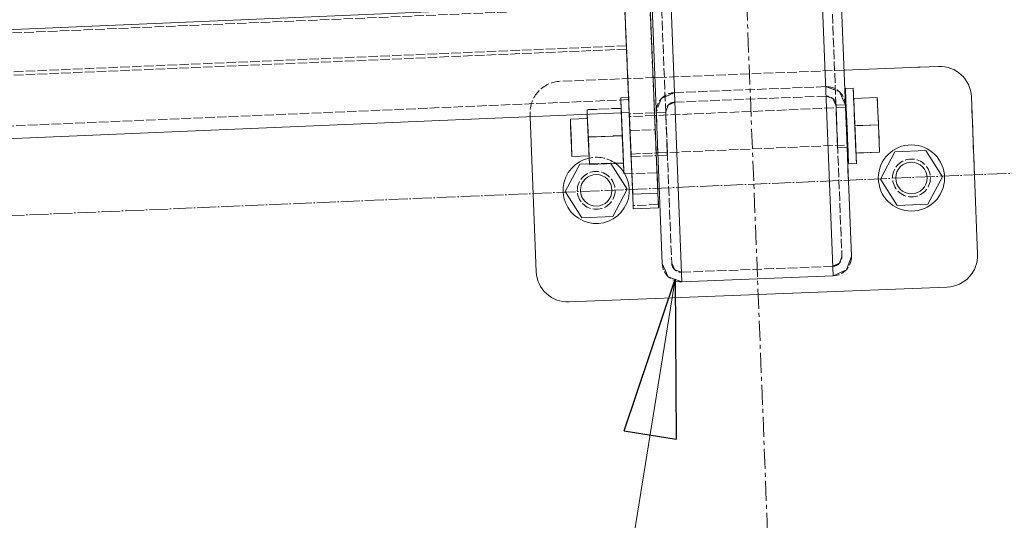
# Model space of a CAD drawing. Header units: millimetres. Extents: x -15129 to 9171, y -18789 to 5877.
# Tile 256 of 256: x -2695 to -2383, y -2867 to -2708. Entities that reach past the tile are written whole.
import ezdxf

# ---------------------------------------------------------------- set-up
doc = ezdxf.new("R2010")
doc.units = ezdxf.units.MM
for name, pattern in [('ACAD_ISO02W100', [15, 12, -3]), ('ACAD_ISO04W100', [30, 24, -3, 0, -3]), ('CENTER', [50.8, 31.75, -6.35, 6.35, -6.35])]:
    doc.linetypes.add(name, pattern=pattern)
for name, color, linetype in [('AS_Belki', 145, 'Continuous'), ('AS_Blachy', 30, 'Continuous'), ('AS_Kotwy', 9, 'Continuous'), ('AS_Siatki', 72, 'Continuous'), ('AS_Sruby', 9, 'Continuous')]:
    doc.layers.add(name, color=color, linetype=linetype)

msp = doc.modelspace()

# ---------------------------------------------------------------- linework, layer by layer
at = {"color": 5, "linetype": 'CENTER', "lineweight": 13, "ltscale": 0.2}
msp.add_line((-2560.08, -275.47, -8591.48), (-2431.01, -3549.52, 51965.58), dxfattribs=at)
at = {"color": 7, "lineweight": 13}
msp.add_line((-2487.09, -2790.16), (-2548.45, -3171.66), dxfattribs=at)
at = {"color": 0, "linetype": 'ByBlock', "lineweight": -2}
for p, q in [((-2503.26, -2838.2), (-2487.09, -2790.16)), ((-2487.09, -2790.16), (-2486.8, -2840.85)), ((-2503.26, -2838.2), (-2486.8, -2840.85))]:
    msp.add_line(p, q, dxfattribs=at)
at = {"layer": 'AS_Belki', "color": 145, "linetype": 'Continuous', "lineweight": 13, "ltscale": 0.25}
for p, q in [((-2436.97, -2789.06), (-2517.79, -739.03)), ((-2511.8, -738.79), (-2431.21, -2782.83)), ((-2571.75, -741.16), (-2491.17, -2785.19)), ((-2484.93, -2790.95), (-2565.75, -740.92)), ((-2503.08, -2702.79), (-4540.58, -2789.18)), ((-2501.62, -2737.33), (-2502.35, -2720.06)), ((-4539.12, -2823.72), (-2501.62, -2737.33)), ((-2493.05, -2737.42), (-2493.02, -2738.24)), ((-2492.55, -2750.12), (-2492.54, -2750.22)), ((-2492.54, -2750.22), (-2492.52, -2750.94)), ((-2432.8, -2787.14), (-2431.21, -2782.83)), ((-2491.17, -2785.19), (-2489.24, -2789.36)), ((-2489.24, -2789.36), (-2484.93, -2790.95)), ((-2489.24, -2789.37), (-2484.93, -2790.95)), ((-2484.93, -2790.95), (-2436.97, -2789.06)), ((-2436.97, -2789.06), (-2432.8, -2787.14))]:
    msp.add_line(p, q, dxfattribs=at)
at = {"layer": 'AS_Belki', "color": 84, "linetype": 'ACAD_ISO02W100', "lineweight": 13, "ltscale": 0.25}
for p, q in [((-2514.79, -738.91), (-2434.21, -2782.95)), ((-2568.75, -741.04), (-2488.17, -2785.08)), ((-2502.48, -2717.22), (-2503.94, -2682.68)), ((-2502.53, -2716.14), (-2503.74, -2687.44)), ((-2503.03, -2703.87), (-4540.53, -2790.26)), ((-4540.01, -2802.53), (-2502.53, -2716.14)), ((-4539.98, -2803.61), (-2502.48, -2717.22)), ((-2501.62, -2737.33), (-2502.53, -2716.14)), ((-2487.3, -2731), (-2439.33, -2729.11)), ((-2436.29, -2730.23), (-2439.33, -2729.11)), ((-2439.33, -2729.11), (-2435.03, -2730.7)), ((-2433.1, -2734.87), (-2435.03, -2730.7)), ((-2435.03, -2730.7), (-2433.1, -2734.87)), ((-4539.29, -2819.62), (-2501.79, -2733.23)), ((-2491.47, -2732.92), (-2493.06, -2737.23)), ((-2491.47, -2732.92), (-2487.3, -2731)), ((-2490.25, -2732.36), (-2491.47, -2732.92)), ((-2487.3, -2731), (-2490.25, -2732.36)), ((-2487.18, -2734), (-2439.22, -2732.11)), ((-2439.22, -2732.11), (-2437.06, -2732.9)), ((-2439.22, -2732.11), (-2437.06, -2732.9)), ((-2437.06, -2732.9), (-2436.1, -2734.99)), ((-2490.06, -2737.11), (-2489.26, -2734.96)), ((-2490.06, -2737.11), (-2489.26, -2734.96)), ((-2489.26, -2734.96), (-2487.18, -2734)), ((-2489.26, -2734.96), (-2487.18, -2734)), ((-2433.1, -2734.87), (-2436.1, -2735)), ((-2436.07, -2735.82), (-2436.1, -2734.99)), ((-2436.07, -2735.72), (-2436.1, -2735)), ((-2436.1, -2735), (-2436.07, -2735.82)), ((-2435.9, -2739.98), (-2436.07, -2735.72)), ((-2436.07, -2735.82), (-2436.02, -2737.12)), ((-2435.97, -2738.24), (-2436.07, -2735.82)), ((-2433.07, -2735.7), (-2433.1, -2734.87)), ((-2433.07, -2735.7), (-2433.1, -2734.87)), ((-2433.07, -2735.59), (-2433.1, -2734.87)), ((-2433.07, -2735.59), (-2432.91, -2739.85)), ((-2432.97, -2738.12), (-2433.07, -2735.7)), ((-2493.06, -2737.23), (-2493.05, -2737.42)), ((-2490.05, -2737.29), (-2493.05, -2737.42)), ((-2493.02, -2738.13), (-2493.05, -2737.42)), ((-2493.02, -2738.13), (-2492.85, -2742.39)), ((-2493.02, -2738.24), (-2492.92, -2740.66)), ((-2490.02, -2738.11), (-2490.06, -2737.11)), ((-2490.02, -2738.11), (-2490.05, -2737.29)), ((-2490.05, -2737.29), (-2490.02, -2738.01)), ((-2490.02, -2738.01), (-2489.86, -2742.27)), ((-2489.92, -2740.53), (-2490.02, -2738.11)), ((-2435.69, -2745.29), (-2435.97, -2738.24)), ((-2489.86, -2742.27), (-2489.65, -2747.57)), ((-2489.55, -2749.99), (-2489.71, -2745.84)), ((-2435.57, -2748.53), (-2435.69, -2745.29)), ((-2435.6, -2747.71), (-2435.67, -2745.81)), ((-2432.7, -2745.16), (-2432.57, -2748.4)), ((-2492.64, -2747.7), (-2492.52, -2750.94)), ((-2489.65, -2747.57), (-2489.52, -2750.82)), ((-2435.59, -2748.05), (-2435.6, -2747.71)), ((-2435.6, -2747.71), (-2435.59, -2747.81)), ((-2435.59, -2747.81), (-2435.57, -2748.53)), ((-2435.59, -2748.05), (-2435.57, -2748.53)), ((-2435.57, -2748.53), (-2432.57, -2748.4)), ((-2432.6, -2747.68), (-2432.6, -2747.58)), ((-2432.57, -2748.4), (-2432.6, -2747.68)), ((-2432.57, -2748.4), (-2432.59, -2747.8)), ((-2432.18, -2758.2), (-2432.57, -2748.4)), ((-2492.55, -2750.12), (-2492.52, -2750.94)), ((-2492.52, -2750.94), (-2489.52, -2750.82)), ((-2489.55, -2750.1), (-2489.55, -2749.99)), ((-2489.52, -2750.82), (-2489.55, -2750.1)), ((-2434.21, -2782.95), (-2435, -2785.1)), ((-2435, -2785.1), (-2434.21, -2782.95)), ((-2487.21, -2787.16), (-2488.17, -2785.08)), ((-2485.05, -2787.96), (-2437.09, -2786.06)), ((-2435, -2785.1), (-2437.09, -2786.06)), ((-2485.05, -2787.96), (-2487.21, -2787.16)), ((-2487.21, -2787.16), (-2485.05, -2787.96))]:
    msp.add_line(p, q, dxfattribs=at)
at = {"layer": 'AS_Belki', "color": 84, "linetype": 'ACAD_ISO02W100', "lineweight": 13, "ltscale": 0.25, "extrusion": (3.32622e-16, 9.01981e-16, -1)}
msp.add_arc((2439.1, -2735.11), 6, 87.7424, 177.7424, dxfattribs=at)
at = {"layer": 'AS_Belki', "color": 84, "linetype": 'ACAD_ISO02W100', "lineweight": 13, "ltscale": 0.25, "extrusion": (-9.01981e-16, 3.32622e-16, -1)}
msp.add_arc((2487.06, -2737), 6, 357.7424, 87.7424, dxfattribs=at)
at = {"layer": 'AS_Belki', "color": 84, "linetype": 'ACAD_ISO02W100', "lineweight": 13, "ltscale": 0.25}
for centre, start, end in [((-2439.1, -2735.11), 2.2576, 92.2576), ((-2487.06, -2737), 92.2576, 182.2576), ((-2437.21, -2783.07), 272.2576, 2.2576), ((-2485.17, -2784.96), 182.2576, 272.2576)]:
    msp.add_arc(centre, 3, start, end, dxfattribs=at)
at = {"layer": 'AS_Belki', "color": 84, "linetype": 'ACAD_ISO02W100', "lineweight": 13, "ltscale": 0.25, "extrusion": (9.01981e-16, -3.32622e-16, -1)}
msp.add_arc((2437.21, -2783.07), 6, 177.7424, 267.7424, dxfattribs=at)
at = {"layer": 'AS_Belki', "color": 84, "linetype": 'ACAD_ISO02W100', "lineweight": 13, "ltscale": 0.25, "extrusion": (-3.32622e-16, -9.01981e-16, -1)}
msp.add_arc((2485.17, -2784.96), 6, 267.7424, 357.7424, dxfattribs=at)
at = {"layer": 'AS_Blachy', "color": 84, "linetype": 'ACAD_ISO02W100', "lineweight": 13, "ltscale": 0.25}
for p, q in [((-2493.4, -2742.78), (-2497.04, -2656.44)), ((-2501.83, -2732.58), (-2502.48, -2717.22)), ((-2433.54, -2723.88), (-2523.47, -2727.42)), ((-2433.54, -2723.88), (-2436.53, -2724)), ((-2403.56, -2722.7), (-2412.41, -2723.04)), ((-2490.49, -2726.12), (-2493.49, -2726.24)), ((-2501.83, -2732.58), (-2501.81, -2733.23)), ((-2501.63, -2737.33), (-2501.81, -2733.23)), ((-2392.17, -2757.83), (-2393.17, -2732.29)), ((-2533.06, -2737.81), (-2533.03, -2738.66)), ((-2533.06, -2737.81), (-2533.03, -2738.66)), ((-2501.63, -2737.33), (-2501.39, -2743.12)), ((-2493.62, -2737.44), (-2501.61, -2737.78)), ((-2501.61, -2737.78), (-2501.58, -2738.5)), ((-2501.61, -2737.78), (-2501.47, -2741.02)), ((-2501.58, -2738.5), (-2501.4, -2742.76)), ((-2493.58, -2738.16), (-2493.62, -2737.44)), ((-2493.6, -2737.9), (-2493.62, -2737.44)), ((-2493.48, -2740.68), (-2493.6, -2737.9)), ((-2493.4, -2742.42), (-2493.58, -2738.16)), ((-2501.47, -2741.02), (-2501.25, -2746.33)), ((-2501.4, -2742.76), (-2501.17, -2748.06)), ((-2501.39, -2743.12), (-2493.4, -2742.78)), ((-2501.39, -2743.12), (-2501.07, -2750.7)), ((-2493.26, -2745.99), (-2493.48, -2740.68)), ((-2493.18, -2747.72), (-2493.4, -2742.42)), ((-2493.4, -2742.78), (-2493.08, -2750.36)), ((-2501.25, -2746.33), (-2501.07, -2750.59)), ((-2493.08, -2750.19), (-2493.26, -2745.99)), ((-2501.17, -2748.06), (-2501.04, -2751.3)), ((-2493.04, -2750.97), (-2493.18, -2747.72)), ((-2501.07, -2750.59), (-2501.04, -2751.3)), ((-2501.07, -2750.7), (-2500.82, -2756.62)), ((-2501.03, -2751.3), (-2493.04, -2750.97)), ((-2493.07, -2750.25), (-2493.08, -2750.19)), ((-2492.82, -2756.44), (-2493.08, -2750.36)), ((-2493.04, -2750.97), (-2493.07, -2750.25)), ((-2492.82, -2756.44), (-2500.81, -2756.78)), ((-2492.82, -2756.44), (-2492.38, -2766.5)), ((-2492.38, -2766.5), (-2500.38, -2766.84)), ((-2492.38, -2766.5), (-2492.34, -2767.52))]:
    msp.add_line(p, q, dxfattribs=at)
at = {"layer": 'AS_Blachy', "color": 145, "linetype": 'Continuous', "lineweight": 13, "ltscale": 0.25}
for p, q in [((-2502.35, -2720.06), (-2504.17, -2676.89)), ((-2492.53, -2762.89), (-2496.18, -2676.55)), ((-2501.62, -2737.33), (-2502.35, -2720.06)), ((-2412.41, -2723.04), (-2433.54, -2723.88)), ((-2403.56, -2722.7), (-2412.41, -2723.04)), ((-2493.49, -2726.24), (-2494.08, -2726.26)), ((-2391.2, -2782.26), (-2393.17, -2732.29)), ((-2533.03, -2738.66), (-2531.09, -2787.77)), ((-2500.53, -2763.23), (-2501.62, -2737.33)), ((-2500.82, -2756.62), (-2500.81, -2756.78)), ((-2500.81, -2756.78), (-2500.38, -2766.84)), ((-2500.53, -2763.23), (-2492.53, -2762.89)), ((-2500.33, -2767.86), (-2500.53, -2763.23)), ((-2492.34, -2767.52), (-2492.53, -2762.89)), ((-2500.38, -2766.84), (-2500.33, -2767.86)), ((-2500.33, -2767.86), (-2492.34, -2767.52)), ((-2520.71, -2797.37), (-2400.8, -2792.64))]:
    msp.add_line(p, q, dxfattribs=at)
at = {"layer": 'AS_Blachy', "color": 84, "linetype": 'ACAD_ISO02W100', "lineweight": 13, "ltscale": 0.25}
for centre in [(-2412.17, -2758.06), (-2512.1, -2762)]:
    msp.add_circle(centre, 6, dxfattribs=at)
at = {"layer": 'AS_Blachy', "color": 145, "linetype": 'Continuous', "lineweight": 13, "ltscale": 0.25}
for centre, start, end in [((-2403.17, -2732.69), 2.2576, 92.2576), ((-2401.2, -2782.65), 272.2576, 2.2576), ((-2521.1, -2787.38), 182.2576, 272.2576)]:
    msp.add_arc(centre, 10, start, end, dxfattribs=at)
at = {"layer": 'AS_Blachy', "color": 84, "linetype": 'ACAD_ISO02W100', "lineweight": 13, "ltscale": 0.25}
msp.add_arc((-2523.07, -2737.41), 10, 92.2576, 182.2576, dxfattribs=at)
at = {"layer": 'AS_Kotwy', "color": 145, "linetype": 'Continuous', "lineweight": 13, "ltscale": 0.25}
for p, q in [((-2407.61, -2749.39), (-2417.4, -2749.77)), ((-2402.38, -2757.68), (-2407.61, -2749.39)), ((-2417.4, -2749.77), (-2421.97, -2758.45)), ((-2517.33, -2753.71), (-2521.89, -2762.39)), ((-2514.25, -2753.59), (-2517.33, -2753.71)), ((-2502.3, -2761.62), (-2507.42, -2753.5)), ((-2421.97, -2758.45), (-2416.73, -2766.74)), ((-2406.94, -2766.35), (-2402.38, -2757.68)), ((-2506.86, -2770.29), (-2502.3, -2761.62)), ((-2521.89, -2762.39), (-2516.66, -2770.68)), ((-2416.73, -2766.74), (-2406.94, -2766.35)), ((-2516.66, -2770.68), (-2506.86, -2770.29))]:
    msp.add_line(p, q, dxfattribs=at)
at = {"layer": 'AS_Kotwy', "color": 84, "linetype": 'ACAD_ISO02W100', "lineweight": 13, "ltscale": 0.25}
for p, q in [((-2507.53, -2753.33), (-2517.33, -2753.71)), ((-2507.53, -2753.33), (-2514.25, -2753.59)), ((-2507.42, -2753.5), (-2507.53, -2753.33)), ((-2507.53, -2753.33), (-2507.42, -2753.5))]:
    msp.add_line(p, q, dxfattribs=at)
at = {"layer": 'AS_Kotwy', "color": 145, "linetype": 'Continuous', "lineweight": 13, "ltscale": 0.25}
for centre, radius in [((-2412.17, -2758.06), 10.5), ((-2412.17, -2758.06), 5), ((-2512.1, -2762), 5)]:
    msp.add_circle(centre, radius, dxfattribs=at)
for start, end in [(102.3113, 31.0796), (33.0489, 54.9346)]:
    msp.add_arc((-2512.1, -2762), 10.5, start, end, dxfattribs=at)
at = {"layer": 'AS_Kotwy', "color": 84, "linetype": 'ACAD_ISO02W100', "lineweight": 13, "ltscale": 0.25}
for start, end in [(54.9346, 102.3113), (31.0796, 33.0489)]:
    msp.add_arc((-2512.1, -2762), 10.5, start, end, dxfattribs=at)
at = {"layer": 'AS_Siatki', "color": 20, "linetype": 'ACAD_ISO04W100', "lineweight": 13, "ltscale": 0.25}
msp.add_line((-12175.6, -3171.88), (-430.46, -2673.89), dxfattribs=at)
at = {"layer": 'AS_Sruby', "color": 145, "linetype": 'Continuous', "lineweight": 13, "ltscale": 0.25}
for p, q in [((-2430.63, -2729.56), (-2433.12, -2729.66)), ((-2433.12, -2729.66), (-2433.12, -2729.75)), ((-2433.12, -2729.66), (-2433.11, -2730.04)), ((-2433.12, -2729.75), (-2433.1, -2730.29)), ((-2433.11, -2730.04), (-2433.07, -2730.86)), ((-2433.1, -2730.29), (-2433.05, -2731.27)), ((-2430.62, -2729.64), (-2430.63, -2729.56)), ((-2430.6, -2730.18), (-2430.62, -2729.64)), ((-2430.56, -2731.16), (-2430.6, -2730.18)), ((-2433.07, -2730.86), (-2433.02, -2732.09)), ((-2433.05, -2731.27), (-2433, -2732.64)), ((-2433.02, -2732.09), (-2432.96, -2733.69)), ((-2433, -2732.64), (-2432.92, -2734.37)), ((-2432.96, -2733.69), (-2432.88, -2735.6)), ((-2430.5, -2732.54), (-2430.56, -2731.16)), ((-2430.42, -2734.26), (-2430.5, -2732.54)), ((-2422.99, -2732.52), (-2430.48, -2732.84)), ((-2430.48, -2732.88), (-2422.99, -2732.56)), ((-2422.99, -2732.56), (-2422.99, -2732.52)), ((-2422.62, -2741.24), (-2422.99, -2732.56)), ((-2432.87, -2735.69), (-2433.07, -2735.7)), ((-2432.92, -2734.37), (-2432.84, -2736.37)), ((-2432.88, -2735.6), (-2432.87, -2735.68)), ((-2432.84, -2736.45), (-2432.87, -2735.69)), ((-2432.84, -2736.37), (-2432.74, -2738.57)), ((-2432.77, -2738), (-2432.84, -2736.45)), ((-2430.34, -2736.26), (-2430.42, -2734.26)), ((-2430.25, -2738.46), (-2430.34, -2736.26)), ((-2514.86, -2739.16), (-2520.29, -2739.39)), ((-2520.29, -2739.39), (-2520.26, -2740.15)), ((-2520.29, -2739.39), (-2520.28, -2739.54)), ((-2520.28, -2739.54), (-2520.24, -2740.57)), ((-2514.92, -2737.89), (-2514.86, -2739.16)), ((-2514.91, -2737.89), (-2514.61, -2745.14)), ((-2514.83, -2739.92), (-2514.86, -2739.16)), ((-2503.82, -2744.68), (-2504.12, -2737.43)), ((-2504.12, -2737.43), (-2504.04, -2739.38)), ((-2504.04, -2739.38), (-2503.95, -2741.59)), ((-2501.54, -2739.28), (-2501.63, -2737.33)), ((-2501.45, -2741.48), (-2501.54, -2739.28)), ((-2493.02, -2738.24), (-2493.57, -2738.26)), ((-2432.68, -2740.1), (-2432.77, -2738)), ((-2432.74, -2738.57), (-2432.64, -2740.89)), ((-2432.58, -2742.43), (-2432.68, -2740.1)), ((-2430.15, -2740.78), (-2430.25, -2738.46)), ((-2520.26, -2740.15), (-2520.19, -2741.7)), ((-2520.24, -2740.57), (-2520.17, -2742.32)), ((-2520.19, -2741.7), (-2520.1, -2743.81)), ((-2520.17, -2742.32), (-2520.07, -2744.53)), ((-2514.67, -2743.57), (-2514.76, -2741.47)), ((-2503.95, -2741.59), (-2503.85, -2743.91)), ((-2432.64, -2740.89), (-2432.54, -2743.24)), ((-2432.45, -2745.52), (-2432.54, -2743.24)), ((-2430.05, -2743.13), (-2430.15, -2740.78)), ((-2430.11, -2741.56), (-2422.62, -2741.24)), ((-2429.95, -2745.42), (-2430.05, -2743.13)), ((-2422.26, -2749.89), (-2422.62, -2741.24)), ((-2520.1, -2743.81), (-2520, -2746.14)), ((-2520.07, -2744.53), (-2519.97, -2746.87)), ((-2520, -2746.14), (-2519.91, -2748.35)), ((-2514.57, -2745.91), (-2514.67, -2743.57)), ((-2514.61, -2745.14), (-2503.82, -2744.68)), ((-2514.61, -2745.14), (-2514.24, -2753.79)), ((-2514.48, -2748.12), (-2514.57, -2745.91)), ((-2503.85, -2743.91), (-2503.75, -2746.26)), ((-2503.45, -2753.33), (-2503.82, -2744.68)), ((-2503.75, -2746.26), (-2503.65, -2748.54)), ((-2501.25, -2746.15), (-2501.35, -2743.8)), ((-2501.15, -2748.44), (-2501.25, -2746.15)), ((-2432.41, -2746.4), (-2432.49, -2744.64)), ((-2432.45, -2745.52), (-2432.36, -2747.66)), ((-2429.86, -2747.56), (-2429.95, -2745.42)), ((-2519.97, -2746.87), (-2519.89, -2748.97)), ((-2519.91, -2748.35), (-2519.83, -2750.1)), ((-2519.89, -2748.97), (-2519.82, -2750.52)), ((-2514.41, -2749.87), (-2514.48, -2748.12)), ((-2503.65, -2748.54), (-2503.56, -2750.68)), ((-2501.06, -2750.57), (-2501.15, -2748.44)), ((-2432.6, -2747.58), (-2432.36, -2747.57)), ((-2432.37, -2747.42), (-2432.41, -2746.4)), ((-2432.36, -2747.57), (-2432.37, -2747.42)), ((-2432.37, -2747.59), (-2432.31, -2748.89)), ((-2432.36, -2747.66), (-2432.28, -2749.57)), ((-2432.31, -2748.89), (-2432.24, -2750.61)), ((-2429.78, -2749.46), (-2429.86, -2747.56)), ((-2429.71, -2751.06), (-2429.78, -2749.46)), ((-2519.83, -2750.1), (-2519.79, -2751.13)), ((-2519.82, -2750.52), (-2519.79, -2751.28)), ((-2519.79, -2751.28), (-2514.36, -2751.05)), ((-2519.79, -2751.13), (-2519.79, -2751.28)), ((-2514.36, -2750.9), (-2514.41, -2749.87)), ((-2514.36, -2751.05), (-2514.36, -2750.9)), ((-2514.36, -2751.05), (-2514.25, -2753.75)), ((-2503.56, -2750.68), (-2503.48, -2752.59)), ((-2503.48, -2752.59), (-2503.41, -2754.19)), ((-2500.98, -2752.48), (-2501.06, -2750.57)), ((-2500.92, -2754.08), (-2500.98, -2752.48)), ((-2493.07, -2750.14), (-2492.55, -2750.12)), ((-2432.28, -2749.57), (-2432.21, -2751.17)), ((-2432.24, -2750.61), (-2432.18, -2751.99)), ((-2432.21, -2751.17), (-2432.16, -2752.4)), ((-2432.18, -2751.99), (-2432.14, -2752.97)), ((-2432.16, -2752.4), (-2432.12, -2753.22)), ((-2429.75, -2750.21), (-2422.26, -2749.89)), ((-2429.66, -2752.29), (-2429.71, -2751.06)), ((-2429.63, -2753.11), (-2429.66, -2752.29)), ((-2514.25, -2753.75), (-2514.24, -2753.79)), ((-2514.24, -2753.79), (-2503.45, -2753.33)), ((-2503.45, -2753.36), (-2503.44, -2753.63)), ((-2503.44, -2753.63), (-2503.38, -2755.01)), ((-2503.41, -2754.19), (-2503.36, -2755.42)), ((-2503.34, -2755.99), (-2503.38, -2755.01)), ((-2503.36, -2755.42), (-2503.33, -2756.24)), ((-2500.86, -2755.31), (-2500.92, -2754.08)), ((-2500.83, -2756.13), (-2500.86, -2755.31)), ((-2432.14, -2752.97), (-2432.11, -2753.51)), ((-2432.12, -2753.22), (-2432.11, -2753.59)), ((-2432.11, -2753.59), (-2429.61, -2753.49)), ((-2432.11, -2753.51), (-2432.11, -2753.59)), ((-2429.61, -2753.49), (-2429.63, -2753.11)), ((-2503.34, -2755.99), (-2503.32, -2756.53)), ((-2503.33, -2756.24), (-2503.31, -2756.61)), ((-2503.32, -2756.53), (-2503.31, -2756.61)), ((-2503.31, -2756.61), (-2500.81, -2756.51)), ((-2500.81, -2756.51), (-2500.83, -2756.13))]:
    msp.add_line(p, q, dxfattribs=at)
at = {"layer": 'AS_Sruby', "color": 84, "linetype": 'ACAD_ISO02W100', "lineweight": 13, "ltscale": 0.25}
for p, q in [((-2430.61, -2729.93), (-2430.63, -2729.56)), ((-2430.58, -2730.75), (-2430.61, -2729.93)), ((-2430.53, -2731.98), (-2430.58, -2730.75)), ((-2501.83, -2732.58), (-2504.33, -2732.68)), ((-2504.33, -2732.68), (-2504.32, -2732.77)), ((-2504.33, -2732.68), (-2504.31, -2733.06)), ((-2504.32, -2732.77), (-2504.3, -2733.31)), ((-2504.31, -2733.06), (-2504.3, -2733.29)), ((-2504.3, -2733.29), (-2504.28, -2733.88)), ((-2504.3, -2733.31), (-2504.3, -2733.33)), ((-2504.3, -2733.33), (-2504.26, -2734.29)), ((-2504.28, -2733.88), (-2504.23, -2735.11)), ((-2501.83, -2732.66), (-2501.83, -2732.58)), ((-2501.81, -2732.95), (-2501.83, -2732.58)), ((-2501.8, -2733.2), (-2501.83, -2732.66)), ((-2501.78, -2733.77), (-2501.81, -2732.95)), ((-2501.8, -2733.22), (-2501.8, -2733.2)), ((-2501.76, -2734.18), (-2501.8, -2733.22)), ((-2501.73, -2735), (-2501.78, -2733.77)), ((-2430.46, -2733.58), (-2430.53, -2731.98)), ((-2430.49, -2732.84), (-2430.12, -2741.49)), ((-2430.49, -2732.84), (-2430.48, -2732.88)), ((-2430.48, -2732.88), (-2430.11, -2741.56)), ((-2430.38, -2735.49), (-2430.46, -2733.58)), ((-2422.63, -2741.17), (-2422.99, -2732.52)), ((-2504.19, -2735.96), (-2514.98, -2736.42)), ((-2514.98, -2736.46), (-2504.19, -2736)), ((-2514.98, -2736.42), (-2514.92, -2737.89)), ((-2514.98, -2736.42), (-2514.98, -2736.46)), ((-2514.98, -2736.46), (-2514.91, -2737.89)), ((-2504.26, -2734.29), (-2504.2, -2735.66)), ((-2504.23, -2735.11), (-2504.19, -2735.92)), ((-2504.2, -2735.66), (-2504.13, -2737.38)), ((-2504.19, -2735.92), (-2504.16, -2736.71)), ((-2503.82, -2744.61), (-2504.19, -2735.96)), ((-2504.19, -2736), (-2504.19, -2735.96)), ((-2504.12, -2737.43), (-2504.19, -2736)), ((-2504.16, -2736.71), (-2504.13, -2737.4)), ((-2501.7, -2735.56), (-2501.76, -2734.18)), ((-2501.66, -2736.6), (-2501.73, -2735)), ((-2501.7, -2735.56), (-2501.63, -2737.28)), ((-2501.58, -2738.51), (-2501.66, -2736.6)), ((-2433.07, -2735.7), (-2493.02, -2738.24)), ((-2432.87, -2735.68), (-2432.78, -2737.73)), ((-2432.86, -2735.83), (-2432.87, -2735.69)), ((-2432.82, -2736.86), (-2432.86, -2735.83)), ((-2432.75, -2738.61), (-2432.82, -2736.86)), ((-2430.29, -2737.63), (-2430.38, -2735.49)), ((-2514.86, -2739.16), (-2514.61, -2745.07)), ((-2514.86, -2739.31), (-2514.86, -2739.16)), ((-2514.81, -2740.34), (-2514.86, -2739.31)), ((-2514.76, -2741.47), (-2514.83, -2739.92)), ((-2504.13, -2737.38), (-2504.12, -2737.43)), ((-2504.13, -2737.4), (-2504.08, -2738.61)), ((-2504.08, -2738.61), (-2503.99, -2740.75)), ((-2501.63, -2737.28), (-2501.63, -2737.33)), ((-2501.49, -2740.65), (-2501.58, -2738.51)), ((-2493.57, -2738.26), (-2501.57, -2738.6)), ((-2501.57, -2738.6), (-2501.54, -2739.36)), ((-2501.57, -2738.6), (-2501.57, -2738.75)), ((-2501.57, -2738.75), (-2501.53, -2739.77)), ((-2501.54, -2739.36), (-2501.47, -2740.91)), ((-2501.53, -2739.77), (-2501.45, -2741.53)), ((-2432.78, -2737.73), (-2432.69, -2740.02)), ((-2432.65, -2740.82), (-2432.75, -2738.61)), ((-2432.69, -2740.02), (-2432.59, -2742.37)), ((-2430.19, -2739.91), (-2430.29, -2737.63)), ((-2430.09, -2742.26), (-2430.19, -2739.91)), ((-2514.74, -2742.09), (-2514.81, -2740.34)), ((-2514.65, -2744.3), (-2514.74, -2742.09)), ((-2503.99, -2740.75), (-2503.89, -2743.04)), ((-2503.89, -2743.04), (-2503.79, -2745.39)), ((-2501.39, -2742.93), (-2501.49, -2740.65)), ((-2501.47, -2740.91), (-2501.39, -2743.01)), ((-2501.35, -2743.8), (-2501.45, -2741.48)), ((-2501.45, -2741.53), (-2501.36, -2743.74)), ((-2501.29, -2745.28), (-2501.39, -2742.93)), ((-2501.39, -2743.01), (-2501.29, -2745.35)), ((-2432.55, -2743.16), (-2432.65, -2740.82)), ((-2432.59, -2742.37), (-2432.49, -2744.69)), ((-2432.49, -2744.64), (-2432.58, -2742.43)), ((-2432.46, -2745.26), (-2432.55, -2743.16)), ((-2422.63, -2741.17), (-2430.12, -2741.49)), ((-2430.12, -2741.49), (-2429.75, -2750.17)), ((-2430.11, -2741.56), (-2429.75, -2750.21)), ((-2429.99, -2744.58), (-2430.09, -2742.26)), ((-2422.26, -2749.85), (-2422.63, -2741.17)), ((-2514.55, -2746.64), (-2514.65, -2744.3)), ((-2503.82, -2744.61), (-2514.61, -2745.07)), ((-2514.61, -2745.07), (-2514.36, -2751.05)), ((-2503.45, -2753.29), (-2503.82, -2744.61)), ((-2503.79, -2745.39), (-2503.69, -2747.71)), ((-2501.36, -2743.74), (-2501.26, -2746.07)), ((-2501.2, -2747.6), (-2501.29, -2745.28)), ((-2501.29, -2745.35), (-2501.19, -2747.56)), ((-2501.26, -2746.07), (-2501.17, -2748.17)), ((-2432.49, -2744.69), (-2432.4, -2746.89)), ((-2432.4, -2746.81), (-2432.46, -2745.26)), ((-2429.9, -2746.79), (-2429.99, -2744.58)), ((-2514.46, -2748.74), (-2514.55, -2746.64)), ((-2514.39, -2750.29), (-2514.46, -2748.74)), ((-2503.69, -2747.71), (-2503.6, -2749.91)), ((-2501.1, -2749.8), (-2501.2, -2747.6)), ((-2501.19, -2747.56), (-2501.12, -2749.31)), ((-2501.17, -2748.17), (-2501.1, -2749.72)), ((-2501.12, -2749.31), (-2501.08, -2750.34)), ((-2492.55, -2750.12), (-2432.6, -2747.58)), ((-2432.36, -2747.57), (-2432.4, -2746.81)), ((-2432.4, -2746.89), (-2432.37, -2747.59)), ((-2429.81, -2748.79), (-2429.9, -2746.79)), ((-2429.74, -2750.51), (-2429.81, -2748.79)), ((-2514.36, -2751.05), (-2514.39, -2750.29)), ((-2503.6, -2749.91), (-2503.51, -2751.91)), ((-2503.51, -2751.91), (-2503.45, -2753.36)), ((-2501.1, -2749.72), (-2501.07, -2750.48)), ((-2501.02, -2751.81), (-2501.1, -2749.8)), ((-2501.08, -2750.34), (-2501.07, -2750.48)), ((-2501.07, -2750.48), (-2493.07, -2750.14)), ((-2501.02, -2751.81), (-2500.94, -2753.53)), ((-2422.26, -2749.85), (-2429.75, -2750.17)), ((-2429.75, -2750.17), (-2429.75, -2750.21)), ((-2429.68, -2751.88), (-2429.74, -2750.51)), ((-2429.64, -2752.86), (-2429.68, -2751.88)), ((-2422.26, -2749.89), (-2422.26, -2749.85)), ((-2503.45, -2753.29), (-2514.25, -2753.75)), ((-2503.45, -2753.33), (-2503.45, -2753.29)), ((-2500.88, -2754.9), (-2500.94, -2753.53)), ((-2500.84, -2755.88), (-2500.88, -2754.9)), ((-2429.62, -2753.4), (-2429.64, -2752.86)), ((-2429.61, -2753.49), (-2429.62, -2753.4)), ((-2500.82, -2756.42), (-2500.84, -2755.88)), ((-2500.81, -2756.51), (-2500.82, -2756.42))]:
    msp.add_line(p, q, dxfattribs=at)

doc.saveas('drawing.dxf')
